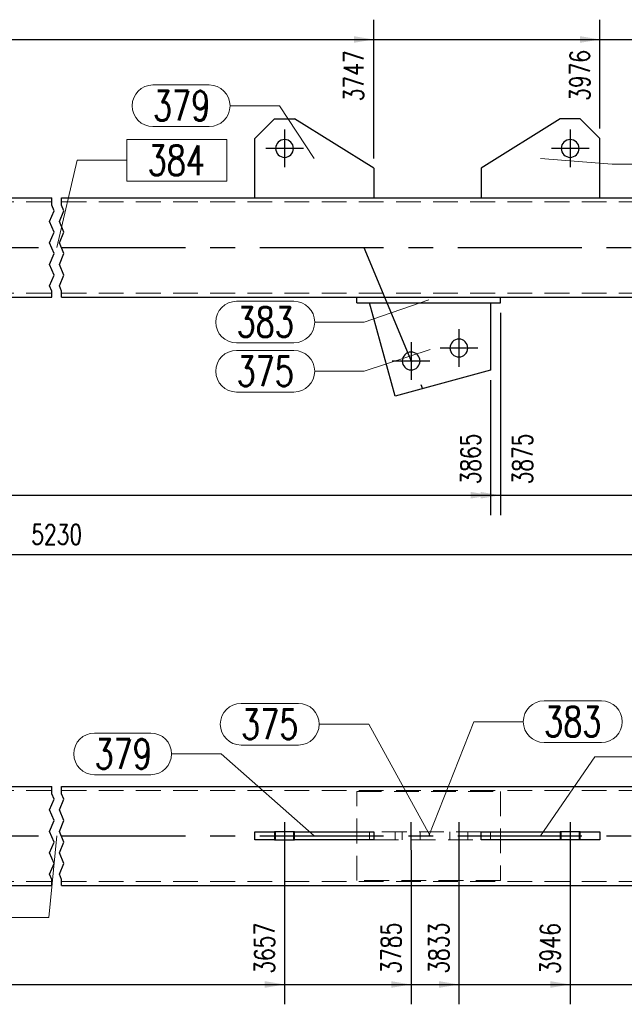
# Model space of a CAD drawing. Header units: millimetres. Extents: x -1005 to 207, y 18226 to 18896.
# Tile 41 of 50: x 46 to 107, y 18500 to 18599. Entities that reach past the tile are written whole.
import ezdxf

# ---------------------------------------------------------------- set-up
doc = ezdxf.new("R2010")
doc.units = ezdxf.units.MM
doc.header["$LTSCALE"] = 10
doc.linetypes.add('HIDDEN', pattern=[0.375, 0.25, -0.125])
doc.linetypes.add('MITTE', pattern=[2, 1.25, -0.25, 0.25, -0.25])
doc.layers.get('Defpoints').update_dxf_attribs({"color": 1})
for name, color, linetype, lineweight in [('PS_DIM', 4, 'Continuous', 13), ('PS_Hidden', 2, 'HIDDEN', 9), ('PS_Pos', 1, 'Continuous', 15), ('PS_Shape', 161, 'Continuous', 30), ('PS_SOLID', 7, 'Continuous', 30)]:
    doc.layers.add(name, color=color, linetype=linetype, lineweight=lineweight)
doc.layers.add('PS_Mid', color=5, linetype='MITTE')
doc.styles.add('simplex', font='simplex.shx', dxfattribs={"width": 0.75})
doc.dimstyles.new('1_10_GŁ_DS1-LS10', dxfattribs={"dimtxt": 2, "dimasz": 2, "dimexe": 2, "dimexo": 1, "dimgap": 1, "dimtad": 1, "dimjust": 4, "dimdec": 0, "dimlfac": 10, "dimtxsty": 'simplex', "dimblk1": 'NONE', "dimsah": 1, "dimcen": 2, "dimclrd": 256, "dimclre": 256, "dimclrt": 3, "dimadec": 1, "dimazin": 0, "dimtfac": 1, "dimtdec": 0, "dimtmove": 2, "dimatfit": 3, "dimfxl": 1, "dimarcsym": 0})
doc.dimstyles.new('1_10_PRZ_DS1-LS10', dxfattribs={"dimtxt": 2, "dimasz": 1, "dimexe": 2, "dimexo": 5, "dimgap": 1, "dimtad": 1, "dimdec": 0, "dimlfac": 10, "dimtxsty": 'simplex', "dimblk": 'dimznak', "dimcen": 2, "dimse1": 1, "dimse2": 1, "dimclrt": 3, "dimadec": 1, "dimazin": 0, "dimtfac": 1, "dimtdec": 0, "dimtix": 1, "dimtmove": 2, "dimatfit": 3, "dimldrblk": 'dim-grot', "dimfxl": 1, "dimarcsym": 0})

# ---------------------------------------------------------------- blocks, each defined once
blk = doc.blocks.new('*D903')
at = {"layer": 'Defpoints', "color": 0, "transparency": 16777216}
for p in [(-49.849, 18571.211), (93.78, 18563.822), (93.78, 18551.197)]:
    blk.add_point(p, dxfattribs=at)
at = {"layer": 'PS_DIM', "lineweight": -2, "transparency": 16777216}
for p, q in [((-49.849, 18570.211), (-49.849, 18549.197)), ((93.78, 18562.822), (93.78, 18549.197)), ((-49.849, 18551.197), (91.78, 18551.197))]:
    blk.add_line(p, q, dxfattribs=at)
at = {"layer": 'PS_DIM', "transparency": 16777216}
blk.add_solid([(91.78, 18551.53), (91.78, 18550.864), (93.78, 18551.197)], dxfattribs=at)
at = {"layer": 'PS_DIM', "color": 3, "transparency": 16777216, "insert": (91.76, 18554.86), "char_height": 2, "attachment_point": 5, "rotation": 90, "style": 'simplex'}
blk.add_mtext('3865', dxfattribs=at)
blk = doc.blocks.new('_None')
blk = doc.blocks.new('*D904')
at = {"layer": 'Defpoints', "color": 0, "transparency": 16777216}
for p in [(-49.849, 18571.211), (94.78, 18570.611), (94.78, 18551.197)]:
    blk.add_point(p, dxfattribs=at)
at = {"layer": 'PS_DIM', "lineweight": -2, "transparency": 16777216}
for p, q in [((-49.849, 18570.211), (-49.849, 18549.197)), ((94.78, 18569.611), (94.78, 18549.197)), ((-49.849, 18551.197), (92.78, 18551.197))]:
    blk.add_line(p, q, dxfattribs=at)
at = {"layer": 'PS_DIM', "transparency": 16777216}
blk.add_solid([(92.78, 18551.53), (92.78, 18550.864), (94.78, 18551.197)], dxfattribs=at)
at = {"layer": 'PS_DIM', "color": 3, "transparency": 16777216, "insert": (97.003, 18554.86), "char_height": 2, "attachment_point": 5, "rotation": 90, "style": 'simplex'}
blk.add_mtext('3875', dxfattribs=at)
blk = doc.blocks.new('*D906')
at = {"layer": 'Defpoints', "color": 0, "transparency": 16777216}
for p in [(-49.849, 18571.211), (149.813, 18571.211), (149.813, 18551.197)]:
    blk.add_point(p, dxfattribs=at)
at = {"layer": 'PS_DIM', "lineweight": -2, "transparency": 16777216}
for p, q in [((-49.849, 18570.211), (-49.849, 18549.197)), ((149.813, 18570.211), (149.813, 18549.197)), ((-49.849, 18551.197), (147.813, 18551.197))]:
    blk.add_line(p, q, dxfattribs=at)
at = {"layer": 'PS_DIM', "transparency": 16777216}
blk.add_solid([(147.813, 18551.53), (147.813, 18550.864), (149.813, 18551.197)], dxfattribs=at)
at = {"layer": 'PS_DIM', "color": 3, "transparency": 16777216, "insert": (147.793, 18554.86), "char_height": 2, "attachment_point": 5, "rotation": 90, "style": 'simplex'}
blk.add_mtext('5090', dxfattribs=at)
blk = doc.blocks.new('*D907')
at = {"layer": 'Defpoints', "color": 0, "transparency": 16777216}
for p in [(-49.849, 18571.211), (156.813, 18570.711), (156.813, 18551.197)]:
    blk.add_point(p, dxfattribs=at)
at = {"layer": 'PS_DIM', "lineweight": -2, "transparency": 16777216}
for p, q in [((-49.849, 18570.211), (-49.849, 18549.197)), ((156.813, 18569.711), (156.813, 18549.197)), ((-49.849, 18551.197), (154.813, 18551.197))]:
    blk.add_line(p, q, dxfattribs=at)
at = {"layer": 'PS_DIM', "transparency": 16777216}
blk.add_solid([(154.813, 18551.53), (154.813, 18550.864), (156.813, 18551.197)], dxfattribs=at)
at = {"layer": 'PS_DIM', "color": 3, "transparency": 16777216, "insert": (154.793, 18554.717), "char_height": 2, "attachment_point": 5, "rotation": 90, "style": 'simplex'}
blk.add_mtext('5160', dxfattribs=at)
blk = doc.blocks.new('dimznak')
at = {"color": 0}
for points in [[(0, 2), (0, -2)], [(-2, 0), (2, 0)]]:
    blk.add_lwpolyline(points, dxfattribs=at)
at = {"color": 2}
blk.add_lwpolyline([(1, 1), (-1, -1)], dxfattribs=at)
blk = doc.blocks.new('*D908')
at = {"layer": 'Defpoints', "color": 0, "transparency": 16777216}
for p in [(-56.849, 18561.197), (156.813, 18561.197), (156.813, 18545.197)]:
    blk.add_point(p, dxfattribs=at)
at = {"layer": 'PS_DIM', "color": 0, "lineweight": -2, "transparency": 16777216}
blk.add_line((-55.849, 18545.197), (155.813, 18545.197), dxfattribs=at)
at = {"layer": 'PS_DIM', "color": 0, "lineweight": -2, "transparency": 16777216, "rotation": 180}
blk.add_blockref('dimznak', (-56.849, 18545.197), dxfattribs=at)
at = {"layer": 'PS_DIM', "color": 0, "lineweight": -2, "transparency": 16777216}
blk.add_blockref('dimznak', (156.813, 18545.197), dxfattribs=at)
at = {"layer": 'PS_DIM', "color": 3, "transparency": 16777216, "insert": (49.982, 18547.237), "char_height": 2, "attachment_point": 5, "style": 'simplex'}
blk.add_mtext('5230', dxfattribs=at)
blk = doc.blocks.new('dim-grot')
blk.add_hatch(color=256).paths.add_polyline_path([(0, 0), (-2, 0.5), (-2, -0.5)])
blk.add_lwpolyline([(0, 0), (-2, 0.5), (-2, -0.5), (0, 0)])
blk = doc.blocks.new('*D984')
at = {"layer": 'Defpoints', "color": 0, "transparency": 16777216}
for p in [(81.982, 18597.211), (81.982, 18584.211), (-49.849, 18571.211)]:
    blk.add_point(p, dxfattribs=at)
at = {"layer": 'PS_DIM', "lineweight": -2, "transparency": 16777216}
for p, q in [((-49.849, 18572.211), (-49.849, 18599.211)), ((81.982, 18585.211), (81.982, 18599.211)), ((-49.849, 18597.211), (79.982, 18597.211))]:
    blk.add_line(p, q, dxfattribs=at)
at = {"layer": 'PS_DIM', "transparency": 16777216}
blk.add_solid([(79.982, 18597.545), (79.982, 18596.878), (81.982, 18597.211)], dxfattribs=at)
at = {"layer": 'PS_DIM', "color": 3, "transparency": 16777216, "insert": (79.962, 18593.548), "char_height": 2, "attachment_point": 5, "rotation": 90, "style": 'simplex'}
blk.add_mtext('3747', dxfattribs=at)
blk = doc.blocks.new('*D985')
at = {"layer": 'Defpoints', "color": 0, "transparency": 16777216}
for p in [(104.813, 18597.211), (104.813, 18587.211), (-49.849, 18571.211)]:
    blk.add_point(p, dxfattribs=at)
at = {"layer": 'PS_DIM', "lineweight": -2, "transparency": 16777216}
for p, q in [((-49.849, 18572.211), (-49.849, 18599.211)), ((104.813, 18588.211), (104.813, 18599.211)), ((-49.849, 18597.211), (102.813, 18597.211))]:
    blk.add_line(p, q, dxfattribs=at)
at = {"layer": 'PS_DIM', "transparency": 16777216}
blk.add_solid([(102.813, 18597.545), (102.813, 18596.878), (104.813, 18597.211)], dxfattribs=at)
at = {"layer": 'PS_DIM', "color": 3, "transparency": 16777216, "insert": (102.793, 18593.584), "char_height": 2, "attachment_point": 5, "rotation": 90, "style": 'simplex'}
blk.add_mtext('3976', dxfattribs=at)
blk = doc.blocks.new('*D986')
at = {"layer": 'Defpoints', "color": 0, "transparency": 16777216}
for p in [(156.813, 18597.211), (156.813, 18581.711), (-49.849, 18571.211)]:
    blk.add_point(p, dxfattribs=at)
at = {"layer": 'PS_DIM', "lineweight": -2, "transparency": 16777216}
for p, q in [((-49.849, 18572.211), (-49.849, 18599.211)), ((156.813, 18582.711), (156.813, 18599.211)), ((-49.849, 18597.211), (154.813, 18597.211))]:
    blk.add_line(p, q, dxfattribs=at)
at = {"layer": 'PS_DIM', "transparency": 16777216}
blk.add_solid([(154.813, 18597.545), (154.813, 18596.878), (156.813, 18597.211)], dxfattribs=at)
at = {"layer": 'PS_DIM', "color": 3, "transparency": 16777216, "insert": (154.793, 18593.691), "char_height": 2, "attachment_point": 5, "rotation": 90, "style": 'simplex'}
blk.add_mtext('5160', dxfattribs=at)
blk = doc.blocks.new('*D1283')
at = {"layer": 'Defpoints', "color": 0, "transparency": 16777216}
for p in [(72.982, 18516.395), (-49.849, 18511.795), (72.982, 18501.795)]:
    blk.add_point(p, dxfattribs=at)
at = {"layer": 'PS_DIM', "lineweight": -2, "transparency": 16777216}
for p, q in [((72.982, 18515.395), (72.982, 18499.795)), ((-49.849, 18510.795), (-49.849, 18499.795)), ((-49.849, 18501.795), (70.982, 18501.795))]:
    blk.add_line(p, q, dxfattribs=at)
at = {"layer": 'PS_DIM', "transparency": 16777216}
blk.add_solid([(70.982, 18502.129), (70.982, 18501.462), (72.982, 18501.795)], dxfattribs=at)
at = {"layer": 'PS_DIM', "color": 3, "transparency": 16777216, "insert": (70.962, 18505.458), "char_height": 2, "attachment_point": 5, "rotation": 90, "style": 'simplex'}
blk.add_mtext('3657', dxfattribs=at)
blk = doc.blocks.new('*D1284')
at = {"layer": 'Defpoints', "color": 0, "transparency": 16777216}
for p in [(85.756, 18516.366), (-49.849, 18511.795), (85.756, 18501.795)]:
    blk.add_point(p, dxfattribs=at)
at = {"layer": 'PS_DIM', "lineweight": -2, "transparency": 16777216}
for p, q in [((85.756, 18515.366), (85.756, 18499.795)), ((-49.849, 18510.795), (-49.849, 18499.795)), ((-49.849, 18501.795), (83.756, 18501.795))]:
    blk.add_line(p, q, dxfattribs=at)
at = {"layer": 'PS_DIM', "transparency": 16777216}
blk.add_solid([(83.756, 18502.129), (83.756, 18501.462), (85.756, 18501.795)], dxfattribs=at)
at = {"layer": 'PS_DIM', "color": 3, "transparency": 16777216, "insert": (83.736, 18505.458), "char_height": 2, "attachment_point": 5, "rotation": 90, "style": 'simplex'}
blk.add_mtext('3785', dxfattribs=at)
blk = doc.blocks.new('*D1285')
at = {"layer": 'Defpoints', "color": 0, "transparency": 16777216}
for p in [(90.581, 18516.489), (-49.849, 18511.795), (90.581, 18501.795)]:
    blk.add_point(p, dxfattribs=at)
at = {"layer": 'PS_DIM', "lineweight": -2, "transparency": 16777216}
for p, q in [((90.581, 18515.489), (90.581, 18499.795)), ((-49.849, 18510.795), (-49.849, 18499.795)), ((-49.849, 18501.795), (88.581, 18501.795))]:
    blk.add_line(p, q, dxfattribs=at)
at = {"layer": 'PS_DIM', "transparency": 16777216}
blk.add_solid([(88.581, 18502.129), (88.581, 18501.462), (90.581, 18501.795)], dxfattribs=at)
at = {"layer": 'PS_DIM', "color": 3, "transparency": 16777216, "insert": (88.561, 18505.458), "char_height": 2, "attachment_point": 5, "rotation": 90, "style": 'simplex'}
blk.add_mtext('3833', dxfattribs=at)
blk = doc.blocks.new('*D1286')
at = {"layer": 'Defpoints', "color": 0, "transparency": 16777216}
for p in [(101.813, 18516.395), (-49.849, 18511.795), (101.813, 18501.795)]:
    blk.add_point(p, dxfattribs=at)
at = {"layer": 'PS_DIM', "lineweight": -2, "transparency": 16777216}
for p, q in [((101.813, 18515.395), (101.813, 18499.795)), ((-49.849, 18510.795), (-49.849, 18499.795)), ((-49.849, 18501.795), (99.813, 18501.795))]:
    blk.add_line(p, q, dxfattribs=at)
at = {"layer": 'PS_DIM', "transparency": 16777216}
blk.add_solid([(99.813, 18502.129), (99.813, 18501.462), (101.813, 18501.795)], dxfattribs=at)
at = {"layer": 'PS_DIM', "color": 3, "transparency": 16777216, "insert": (99.793, 18505.422), "char_height": 2, "attachment_point": 5, "rotation": 90, "style": 'simplex'}
blk.add_mtext('3946', dxfattribs=at)
blk = doc.blocks.new('*D1287')
at = {"layer": 'Defpoints', "color": 0, "transparency": 16777216}
for p in [(153.813, 18516.55), (-49.849, 18511.795), (153.813, 18501.795)]:
    blk.add_point(p, dxfattribs=at)
at = {"layer": 'PS_DIM', "lineweight": -2, "transparency": 16777216}
for p, q in [((153.813, 18515.55), (153.813, 18499.795)), ((-49.849, 18510.795), (-49.849, 18499.795)), ((-49.849, 18501.795), (151.813, 18501.795))]:
    blk.add_line(p, q, dxfattribs=at)
at = {"layer": 'PS_DIM', "transparency": 16777216}
blk.add_solid([(151.813, 18502.129), (151.813, 18501.462), (153.813, 18501.795)], dxfattribs=at)
at = {"layer": 'PS_DIM', "color": 3, "transparency": 16777216, "insert": (151.793, 18505.315), "char_height": 2, "attachment_point": 5, "rotation": 90, "style": 'simplex'}
blk.add_mtext('5130', dxfattribs=at)
blk = doc.blocks.new('*D1288')
at = {"layer": 'Defpoints', "color": 0, "transparency": 16777216}
for p in [(156.813, 18516.395), (-49.849, 18511.795), (156.813, 18501.795)]:
    blk.add_point(p, dxfattribs=at)
at = {"layer": 'PS_DIM', "lineweight": -2, "transparency": 16777216}
for p, q in [((156.813, 18515.395), (156.813, 18499.795)), ((-49.849, 18510.795), (-49.849, 18499.795)), ((-49.849, 18501.795), (154.813, 18501.795))]:
    blk.add_line(p, q, dxfattribs=at)
at = {"layer": 'PS_DIM', "transparency": 16777216}
blk.add_solid([(154.813, 18502.129), (154.813, 18501.462), (156.813, 18501.795)], dxfattribs=at)
at = {"layer": 'PS_DIM', "color": 3, "transparency": 16777216, "insert": (158.67, 18505.315), "char_height": 2, "attachment_point": 5, "rotation": 90, "style": 'simplex'}
blk.add_mtext('5160', dxfattribs=at)
blk = doc.blocks.new('*X1663')
at = {"color": 1}
for p, q in [((49.482, 18580.468), (49.482, 18581.211)), ((50.482, 18580.468), (50.482, 18581.211)), ((49.253, 18578.843), (49.711, 18579.927)), ((49.711, 18579.927), (49.482, 18580.468)), ((50.253, 18578.843), (50.711, 18579.927)), ((50.711, 18579.927), (50.482, 18580.468)), ((49.711, 18577.759), (49.253, 18578.843)), ((50.711, 18577.759), (50.253, 18578.843)), ((49.253, 18576.676), (49.711, 18577.759)), ((50.253, 18576.676), (50.711, 18577.759)), ((49.711, 18575.592), (49.253, 18576.676)), ((50.711, 18575.592), (50.253, 18576.676)), ((49.253, 18574.509), (49.711, 18575.592)), ((50.253, 18574.509), (50.711, 18575.592)), ((49.711, 18573.425), (49.253, 18574.509)), ((50.711, 18573.425), (50.253, 18574.509)), ((49.253, 18572.341), (49.711, 18573.425)), ((50.253, 18572.341), (50.711, 18573.425)), ((49.482, 18571.8), (49.253, 18572.341)), ((50.482, 18571.8), (50.253, 18572.341)), ((49.482, 18571.211), (49.482, 18571.8)), ((50.482, 18571.211), (50.482, 18571.8))]:
    blk.add_line(p, q, dxfattribs=at)
at = {"layer": 'PS_Hidden', "color": 2, "linetype": 'HIDDEN'}
for p, q in [((-24.349, 18580.811), (49.482, 18580.811)), ((50.482, 18580.811), (124.313, 18580.811)), ((-24.349, 18571.611), (49.482, 18571.611)), ((50.482, 18571.611), (124.313, 18571.611))]:
    blk.add_line(p, q, dxfattribs=at)
at = {"layer": 'PS_Mid', "color": 5, "linetype": 'MITTE'}
for p, q in [((72.982, 18588.111), (72.982, 18584.311)), ((101.813, 18588.111), (101.813, 18584.311)), ((74.882, 18586.211), (71.082, 18586.211)), ((103.713, 18586.211), (99.913, 18586.211)), ((-24.349, 18576.211), (49.482, 18576.211)), ((50.482, 18576.211), (124.313, 18576.211)), ((90.581, 18567.96), (90.581, 18564.16)), ((85.756, 18566.648), (85.756, 18562.848)), ((92.481, 18566.06), (88.681, 18566.06)), ((87.656, 18564.748), (83.856, 18564.748))]:
    blk.add_line(p, q, dxfattribs=at)
at = {"layer": 'PS_SOLID', "color": 7, "linetype": 'Continuous'}
for p, q in [((71.982, 18589.211), (69.982, 18587.211)), ((71.982, 18589.211), (73.982, 18589.211)), ((81.982, 18584.211), (73.982, 18589.211)), ((100.813, 18589.211), (92.813, 18584.211)), ((102.813, 18589.211), (100.813, 18589.211)), ((104.813, 18587.211), (102.813, 18589.211)), ((69.982, 18581.211), (69.982, 18587.211)), ((104.813, 18581.211), (104.813, 18587.211)), ((81.982, 18584.211), (81.982, 18581.211)), ((92.813, 18584.211), (92.813, 18581.211)), ((-24.349, 18581.211), (49.482, 18581.211)), ((50.482, 18581.211), (124.313, 18581.211)), ((-24.349, 18571.211), (49.482, 18571.211)), ((50.482, 18571.211), (124.313, 18571.211)), ((80.28, 18570.611), (80.28, 18571.211)), ((94.78, 18570.611), (94.78, 18571.211)), ((80.28, 18570.611), (94.78, 18570.611)), ((84.131, 18561.197), (81.57, 18570.611)), ((93.78, 18570.611), (93.78, 18563.822)), ((93.78, 18563.822), (84.131, 18561.197))]:
    blk.add_line(p, q, dxfattribs=at)
at = {"layer": 'PS_SOLID', "color": 7, "extrusion": (0, 0, -1)}
for centre in [(-72.982, 18586.211), (-101.813, 18586.211), (-90.581, 18566.06), (-85.756, 18564.748)]:
    blk.add_circle(centre, 0.9, dxfattribs=at)
blk = doc.blocks.new('*X1674')
at = {"color": 1}
for p, q in [((67.157, 18587.112), (57.064, 18587.112)), ((57.064, 18587.112), (57.064, 18582.912)), ((67.157, 18582.912), (67.157, 18587.112)), ((49.982, 18576.211), (52.064, 18585.012)), ((52.064, 18585.012), (57.064, 18585.012)), ((57.064, 18582.912), (67.157, 18582.912))]:
    blk.add_line(p, q, dxfattribs=at)
at = {"color": 2, "style": 'simplex', "width": 0.75}
blk.add_text('384', height=3, dxfattribs=at).set_placement((59.164, 18583.512))
blk = doc.blocks.new('*X1678')
at = {"color": 1}
for p, q in [((68.139, 18570.782), (73.924, 18570.782)), ((87.53, 18570.911), (81.024, 18568.682)), ((76.024, 18568.682), (81.024, 18568.682)), ((68.139, 18566.582), (73.924, 18566.582))]:
    blk.add_line(p, q, dxfattribs=at)
for centre, start, end in [((68.139, 18568.682), 90, 270), ((73.924, 18568.682), 270, 90)]:
    blk.add_arc(centre, 2.1, start, end, dxfattribs=at)
at = {"color": 2, "style": 'simplex', "width": 0.75}
blk.add_text('383', height=3, dxfattribs=at).set_placement((68.139, 18567.182))
blk = doc.blocks.new('*X1679')
at = {"color": 1}
for p, q in [((68.139, 18565.819), (73.924, 18565.819)), ((87.675, 18565.904), (81.024, 18563.719)), ((76.024, 18563.719), (81.024, 18563.719)), ((68.139, 18561.619), (73.924, 18561.619))]:
    blk.add_line(p, q, dxfattribs=at)
for centre, start, end in [((68.139, 18563.719), 90, 270), ((73.924, 18563.719), 270, 90)]:
    blk.add_arc(centre, 2.1, start, end, dxfattribs=at)
at = {"color": 2, "style": 'simplex', "width": 0.75}
blk.add_text('375', height=3, dxfattribs=at).set_placement((68.139, 18562.219))
blk = doc.blocks.new('*X1680')
at = {"color": 1}
for p, q in [((59.7, 18592.618), (65.379, 18592.618)), ((67.479, 18590.518), (72.479, 18590.518)), ((75.982, 18585.211), (72.479, 18590.518)), ((59.7, 18588.418), (65.379, 18588.418))]:
    blk.add_line(p, q, dxfattribs=at)
for centre, start, end in [((59.7, 18590.518), 90, 270), ((65.379, 18590.518), 270, 90)]:
    blk.add_arc(centre, 2.1, start, end, dxfattribs=at)
at = {"color": 2, "style": 'simplex', "width": 0.75}
blk.add_text('379', height=3, dxfattribs=at).set_placement((59.7, 18589.018))
blk = doc.blocks.new('*X1681')
at = {"color": 1}
for p, q in [((113.134, 18586.724), (118.813, 18586.724)), ((98.813, 18585.211), (106.034, 18584.624)), ((106.034, 18584.624), (111.034, 18584.624)), ((113.134, 18582.524), (118.813, 18582.524))]:
    blk.add_line(p, q, dxfattribs=at)
for centre, start, end in [((113.134, 18584.624), 90, 270), ((118.813, 18584.624), 270, 90)]:
    blk.add_arc(centre, 2.1, start, end, dxfattribs=at)
at = {"color": 2, "style": 'simplex', "width": 0.75}
blk.add_text('379', height=3, dxfattribs=at).set_placement((113.134, 18583.124))
blk = doc.blocks.new('*X1690')
at = {"color": 1}
for p, q in [((49.482, 18521.052), (49.482, 18521.795)), ((50.482, 18521.052), (50.482, 18521.795)), ((49.253, 18519.427), (49.711, 18520.51)), ((49.711, 18520.51), (49.482, 18521.052)), ((50.253, 18519.427), (50.711, 18520.51)), ((50.711, 18520.51), (50.482, 18521.052)), ((49.711, 18518.343), (49.253, 18519.427)), ((50.711, 18518.343), (50.253, 18519.427)), ((49.253, 18517.26), (49.711, 18518.343)), ((50.253, 18517.26), (50.711, 18518.343)), ((49.711, 18516.176), (49.253, 18517.26)), ((50.711, 18516.176), (50.253, 18517.26)), ((49.253, 18515.092), (49.711, 18516.176)), ((50.253, 18515.092), (50.711, 18516.176)), ((49.711, 18514.009), (49.253, 18515.092)), ((50.711, 18514.009), (50.253, 18515.092)), ((49.253, 18512.925), (49.711, 18514.009)), ((50.253, 18512.925), (50.711, 18514.009)), ((49.482, 18512.383), (49.253, 18512.925)), ((49.482, 18511.795), (49.482, 18512.383)), ((50.482, 18512.383), (50.253, 18512.925)), ((50.482, 18511.795), (50.482, 18512.383))]:
    blk.add_line(p, q, dxfattribs=at)
at = {"layer": 'PS_Hidden', "color": 2, "linetype": 'HIDDEN'}
for p, q in [((-24.349, 18521.395), (49.482, 18521.395)), ((50.482, 18521.395), (124.313, 18521.395)), ((80.28, 18521.295), (94.78, 18521.295)), ((80.28, 18512.295), (80.28, 18521.295)), ((94.78, 18521.295), (94.78, 18512.295)), ((72.082, 18516.395), (72.082, 18517.195)), ((73.882, 18516.395), (73.882, 18517.195)), ((81.57, 18516.395), (81.57, 18517.195)), ((92.813, 18517.195), (81.982, 18517.195)), ((81.982, 18516.395), (92.813, 18516.395)), ((84.131, 18517.195), (84.131, 18516.395)), ((84.856, 18517.195), (84.856, 18516.395)), ((86.656, 18517.195), (86.656, 18516.395)), ((89.681, 18516.395), (89.681, 18517.195)), ((91.481, 18516.395), (91.481, 18517.195)), ((93.78, 18516.395), (93.78, 18517.195)), ((100.913, 18516.395), (100.913, 18517.195)), ((102.713, 18516.395), (102.713, 18517.195)), ((94.78, 18512.295), (80.28, 18512.295)), ((-24.349, 18512.195), (49.482, 18512.195)), ((50.482, 18512.195), (124.313, 18512.195))]:
    blk.add_line(p, q, dxfattribs=at)
at = {"layer": 'PS_Mid', "color": 5, "linetype": 'MITTE'}
for p, q in [((72.982, 18518.195), (72.982, 18515.395)), ((85.756, 18515.395), (85.756, 18518.195)), ((90.581, 18518.195), (90.581, 18515.395)), ((101.813, 18518.195), (101.813, 18515.395)), ((-24.349, 18516.795), (49.482, 18516.795)), ((50.482, 18516.795), (124.313, 18516.795))]:
    blk.add_line(p, q, dxfattribs=at)
at = {"layer": 'PS_SOLID', "color": 7, "linetype": 'Continuous'}
for p, q in [((-24.349, 18521.795), (49.482, 18521.795)), ((50.482, 18521.795), (124.313, 18521.795)), ((69.982, 18516.395), (69.982, 18517.195)), ((69.982, 18517.195), (71.982, 18517.195)), ((71.982, 18516.395), (69.982, 18516.395)), ((73.982, 18517.195), (71.982, 18517.195)), ((71.982, 18517.195), (71.982, 18516.395)), ((71.982, 18516.395), (73.982, 18516.395)), ((73.982, 18517.195), (81.982, 18517.195)), ((73.982, 18516.395), (73.982, 18517.195)), ((81.982, 18516.395), (73.982, 18516.395)), ((81.982, 18517.195), (81.982, 18516.395)), ((92.813, 18516.395), (92.813, 18517.195)), ((92.813, 18517.195), (100.813, 18517.195)), ((100.813, 18516.395), (92.813, 18516.395)), ((100.813, 18517.195), (100.813, 18516.395)), ((102.813, 18517.195), (100.813, 18517.195)), ((102.813, 18516.395), (100.813, 18516.395)), ((102.813, 18516.395), (102.813, 18517.195)), ((102.813, 18517.195), (104.813, 18517.195)), ((104.813, 18516.395), (102.813, 18516.395)), ((104.813, 18517.195), (104.813, 18516.395)), ((-24.349, 18511.795), (49.482, 18511.795)), ((50.482, 18511.795), (124.313, 18511.795))]:
    blk.add_line(p, q, dxfattribs=at)
blk = doc.blocks.new('*X1701')
at = {"color": 1}
for p, q in [((49.982, 18516.795), (49.189, 18508.552)), ((44.189, 18510.652), (34.096, 18510.652)), ((34.096, 18510.652), (34.096, 18506.452)), ((44.189, 18506.452), (44.189, 18510.652)), ((44.189, 18508.552), (49.189, 18508.552)), ((34.096, 18506.452), (44.189, 18506.452))]:
    blk.add_line(p, q, dxfattribs=at)
at = {"color": 2, "style": 'simplex', "width": 0.75}
blk.add_text('384', height=3, dxfattribs=at).set_placement((36.196, 18507.052))
blk = doc.blocks.new('*X1705')
at = {"color": 1}
for p, q in [((99.181, 18530.43), (104.967, 18530.43)), ((87.53, 18516.795), (92.081, 18528.33)), ((92.081, 18528.33), (97.081, 18528.33)), ((99.181, 18526.23), (104.967, 18526.23))]:
    blk.add_line(p, q, dxfattribs=at)
for centre, start, end in [((99.181, 18528.33), 90, 270), ((104.967, 18528.33), 270, 90)]:
    blk.add_arc(centre, 2.1, start, end, dxfattribs=at)
at = {"color": 2, "style": 'simplex', "width": 0.75}
blk.add_text('383', height=3, dxfattribs=at).set_placement((99.181, 18526.83))
blk = doc.blocks.new('*X1706')
at = {"color": 1}
for p, q in [((68.594, 18530.175), (74.38, 18530.175)), ((76.48, 18528.075), (81.48, 18528.075)), ((87.675, 18516.795), (81.48, 18528.075)), ((68.594, 18525.975), (74.38, 18525.975))]:
    blk.add_line(p, q, dxfattribs=at)
for centre, start, end in [((68.594, 18528.075), 90, 270), ((74.38, 18528.075), 270, 90)]:
    blk.add_arc(centre, 2.1, start, end, dxfattribs=at)
at = {"color": 2, "style": 'simplex', "width": 0.75}
blk.add_text('375', height=3, dxfattribs=at).set_placement((68.594, 18526.575))
blk = doc.blocks.new('*X1707')
at = {"color": 1}
for p, q in [((53.8, 18527.18), (59.479, 18527.18)), ((61.579, 18525.08), (66.579, 18525.08)), ((75.982, 18516.795), (66.579, 18525.08)), ((53.8, 18522.98), (59.479, 18522.98))]:
    blk.add_line(p, q, dxfattribs=at)
for centre, start, end in [((53.8, 18525.08), 90, 270), ((59.479, 18525.08), 270, 90)]:
    blk.add_arc(centre, 2.1, start, end, dxfattribs=at)
at = {"color": 2, "style": 'simplex', "width": 0.75}
blk.add_text('379', height=3, dxfattribs=at).set_placement((53.8, 18523.58))
blk = doc.blocks.new('*X1708')
at = {"color": 1}
for p, q in [((111.39, 18526.872), (117.069, 18526.872)), ((98.813, 18516.795), (104.29, 18524.772)), ((104.29, 18524.772), (109.29, 18524.772)), ((111.39, 18522.672), (117.069, 18522.672))]:
    blk.add_line(p, q, dxfattribs=at)
for centre, start, end in [((111.39, 18524.772), 90, 270), ((117.069, 18524.772), 270, 90)]:
    blk.add_arc(centre, 2.1, start, end, dxfattribs=at)
at = {"color": 2, "style": 'simplex', "width": 0.75}
blk.add_text('379', height=3, dxfattribs=at).set_placement((111.39, 18523.272))

msp = doc.modelspace()

# ---------------------------------------------------------------- linework, layer by layer
at = {"layer": 'PS_Mid', "color": 5, "linetype": 'MITTE'}
msp.add_line((80.969, 18576.211), (86.922, 18561.956), dxfattribs=at)

# ---------------------------------------------------------------- block references
at = {"layer": 'PS_Pos'}
for name in ['*X1680', '*X1674', '*X1681', '*X1678', '*X1679', '*X1706', '*X1705', '*X1707', '*X1708', '*X1701']:
    msp.add_blockref(name, (0, 0), dxfattribs=at)
at = {"layer": 'PS_Shape', "color": 40}
for name in ['*X1663', '*X1690']:
    msp.add_blockref(name, (0, 0), dxfattribs=at)

# ---------------------------------------------------------------- dimensions: what is measured, and where the dimension line sits
at = {"layer": 'PS_DIM'}
for base, p1, p2, text, picture, middle in [((81.982, 18597.211), (-49.849, 18571.211), (81.982, 18584.211), '3747', '*D984', (79.962, 18593.548)), ((104.813, 18597.211), (-49.849, 18571.211), (104.813, 18587.211), '3976', '*D985', (102.793, 18593.584)), ((156.813, 18597.211), (-49.849, 18571.211), (156.813, 18581.711), '5160', '*D986', (154.793, 18593.691)), ((93.78, 18551.197), (-49.849, 18571.211), (93.78, 18563.822), '3865', '*D903', (91.76, 18554.86)), ((94.78, 18551.197), (-49.849, 18571.211), (94.78, 18570.611), '3875', '*D904', (97.003, 18554.86)), ((149.813, 18551.197), (-49.849, 18571.211), (149.813, 18571.211), '5090', '*D906', (147.793, 18554.86)), ((156.813, 18551.197), (-49.849, 18571.211), (156.813, 18570.711), '5160', '*D907', (154.793, 18554.717)), ((153.813, 18501.795), (-49.849, 18511.795), (153.813, 18516.55), '5130', '*D1287', (151.793, 18505.315)), ((90.581, 18501.795), (-49.849, 18511.795), (90.581, 18516.489), '3833', '*D1285', (88.561, 18505.458)), ((72.982, 18501.795), (-49.849, 18511.795), (72.982, 18516.395), '3657', '*D1283', (70.962, 18505.458)), ((101.813, 18501.795), (-49.849, 18511.795), (101.813, 18516.395), '3946', '*D1286', (99.793, 18505.422)), ((156.813, 18501.795), (-49.849, 18511.795), (156.813, 18516.395), '5160', '*D1288', (158.67, 18505.315)), ((85.756, 18501.795), (-49.849, 18511.795), (85.756, 18516.366), '3785', '*D1284', (83.736, 18505.458))]:
    dim = msp.add_linear_dim(base=base, p1=p1, p2=p2, text=text, dimstyle='1_10_GŁ_DS1-LS10', dxfattribs=at)
    dim.commit()
    dim.dimension.update_dxf_attribs({"geometry": picture, "text_midpoint": middle, "dimtype": 160, "text_rotation": 90})
dim = msp.add_linear_dim(base=(156.813, 18545.197), p1=(-56.849, 18561.197), p2=(156.813, 18561.197), text='5230', dimstyle='1_10_PRZ_DS1-LS10', dxfattribs=at)
dim.commit()
dim.dimension.update_dxf_attribs({"geometry": '*D908', "text_midpoint": (49.982, 18547.237), "dimtype": 160})

doc.saveas('drawing.dxf')
